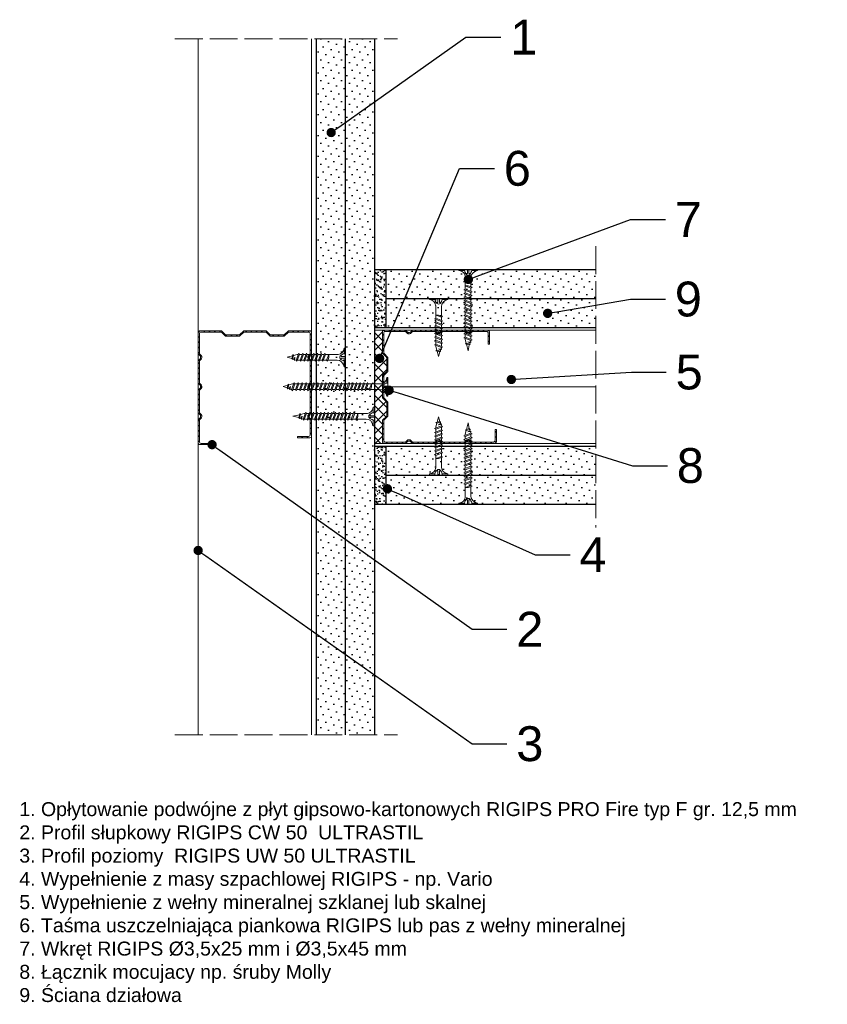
# Model space of a CAD drawing. Header units: millimetres. Extents: x 1074 to 3101, y -548 to 1635.
# Tile 13 of 16: x 1205 to 1553, y 1211 to 1634. Entities that reach past the tile are written whole.
import ezdxf
from ezdxf import colors
from ezdxf.entities.mleader import LeaderData, LeaderLine
from ezdxf.math import Vec2, Vec3

# ---------------------------------------------------------------- set-up
doc = ezdxf.new("R2010")
doc.units = ezdxf.units.MM
doc.linetypes.add('ACAD_ISO02W100', pattern=[15, 12, -3])
for name, color, linetype, lineweight in [('_ISOVER WELNA', 7, 'BATTING', 9), ('_RIGIPS AKCESORIA', 7, 'Continuous', 18), ('_RIGIPS G-K', 7, 'Continuous', 25), ('_RIGIPS PROFIL', 7, 'Continuous', 18), ('KRESKOWANIE', 7, 'Continuous', 9), ('PRZERYWANA', 7, 'ACAD_ISO02W100', 9)]:
    doc.layers.add(name, color=color, linetype=linetype, lineweight=lineweight)
doc.styles.get("Standard").update_dxf_attribs({"font": 'arial.ttf'})
doc.linetypes.add('BATTING', pattern='A,0.00254,-2.54,[134,ltypeshp.shx,S=2.54,R=0,X=-2.54,Y=0],-5.08,[134,ltypeshp.shx,S=2.54,R=180,X=2.54,Y=0],-2.54', length=10.16254)
pattern_1 = [(45, (-409.733, 411.4634), (-1.122532, 3.367596), [0, -3.175])]
pattern_2 = [(37.5, (-409.733, 411.4634), (-0.0800016, 2.4470662), [0, -1.9304, 0, -2.159, 0, -2.06375]), (7.5, (-409.733, 411.4634), (2.2476164, 3.5841255), [0, -1.0414, 0, -1.7399, 0, -0.66675]), (327.5, (-411.2952, 411.4634), (3.9549619, 0.007186), [0, -0.635, 0, -2.286, 0, -2.9845]), (317.5, (-411.2952, 411.4634), (3.817782, 1.1146466), [0, -0.3175, 0, -1.4986, 0, -1.7145])]

# ---------------------------------------------------------------- blocks, each defined once
blk = doc.blocks.new('TN 25')
at = {"layer": '_RIGIPS AKCESORIA'}
for p, q in [((0, -0.84), (0, 7.16)), ((0, 7.16), (0.46, 7.16)), ((0.46, 4.78), (0, 4.78)), ((0.46, 7.16), (0.46, 4.78)), ((3.02, 4.46), (8.47, 4.46)), ((7.12, 4.46), (7.12, 3.18)), ((8.03, 2.01), (7.12, 4.46)), ((8.47, 4.46), (8.79, 5)), ((9.61, 1.51), (8.47, 4.46)), ((8.79, 5), (9.93, 2.01)), ((9, 4.46), (10.1, 4.46)), ((10.1, 4.46), (10.41, 5)), ((11.23, 1.51), (10.1, 4.46)), ((10.41, 5), (11.56, 2.01)), ((10.62, 4.46), (11.67, 4.46)), ((11.67, 4.46), (11.99, 5)), ((12.81, 1.51), (11.67, 4.46)), ((11.99, 5), (13.14, 2.01)), ((12.2, 4.46), (13.21, 4.46)), ((13.21, 4.46), (13.52, 5)), ((14.34, 1.51), (13.21, 4.46)), ((13.52, 5), (14.67, 2.01)), ((13.73, 4.46), (14.8, 4.46)), ((14.8, 4.46), (15.12, 5)), ((15.94, 1.51), (14.8, 4.46)), ((15.12, 5), (16.26, 2.01)), ((15.33, 4.46), (16.42, 4.46)), ((16.42, 4.46), (16.73, 5)), ((17.55, 1.51), (16.42, 4.46)), ((16.73, 5), (17.88, 2.01)), ((16.94, 4.46), (17.99, 4.46)), ((17.99, 4.46), (18.31, 5)), ((19.13, 1.51), (17.99, 4.46)), ((18.31, 5), (19.45, 2.01)), ((18.52, 4.46), (19.68, 4.46)), ((19.68, 4.46), (20, 5)), ((20.82, 1.51), (19.68, 4.46)), ((20, 5), (21.14, 2.01)), ((20.21, 4.46), (20.7, 4.46)), ((20.7, 4.46), (22.28, 3.98)), ((22.28, 3.98), (22.56, 4.37)), ((22.56, 4.37), (23.03, 2.71)), ((0, 3.5), (1.77, 3.5)), ((0, 2.83), (1.77, 2.83)), ((0.46, 1.64), (0, 1.64)), ((0.46, -0.84), (0.46, 1.64)), ((1.77, 3.5), (1.77, 4.2)), ((1.77, 2.83), (1.77, 2.18)), ((7.49, 2.01), (3.55, 2.01)), ((7.12, 3.18), (7.65, 1.53)), ((7.65, 1.53), (8.03, 2.01)), ((9.41, 2.01), (8.03, 2.01)), ((9.93, 2.01), (9.61, 1.51)), ((11.04, 2.01), (9.93, 2.01)), ((11.56, 2.01), (11.23, 1.51)), ((12.61, 2.01), (11.56, 2.01)), ((13.14, 2.01), (12.81, 1.51)), ((14.15, 2.01), (13.14, 2.01)), ((14.67, 2.01), (14.34, 1.51)), ((15.74, 2.01), (14.67, 2.01)), ((16.26, 2.01), (15.94, 1.51)), ((17.36, 2.01), (16.26, 2.01)), ((17.88, 2.01), (17.55, 1.51)), ((18.93, 2.01), (17.88, 2.01)), ((19.45, 2.01), (19.13, 1.51)), ((19.45, 2.01), (20.62, 2.01)), ((21.14, 2.01), (20.82, 1.51)), ((21.14, 2.01), (21.81, 2.12)), ((21.85, 1.83), (21.67, 3.28)), ((21.67, 3.28), (22.14, 2.4)), ((22.14, 2.4), (21.85, 1.83)), ((22.7, 2.36), (22.14, 2.4)), ((22.7, 2.36), (22.28, 3.98)), ((23.03, 2.71), (22.7, 2.36)), ((22.71, 3.85), (25, 3.24)), ((25, 3.24), (23.03, 2.71)), ((0, -0.84), (0.46, -0.84))]:
    blk.add_line(p, q, dxfattribs=at)
for centre, major_axis, ratio, start_param, end_param in [((3.09, 7.67), (0.17, 3.2), 0.826134, 1.773653, 3.180586), ((-0.04, 0.9), (0, 3.93), 0.848176, -0.720942, -0.151112), ((3.37, -1.57), (0.28, 3.57), 0.832181, 0.035984, 1.430787), ((-2.73, 15.91), (0, 14.76), 0.848176, 3.399396, 3.475072), ((0.59, 4.62), (0, 2.81), 0.848176, 3.475072, 3.862535), ((1.66, 3.18), (0, 0.895), 0.848176, -1.552777, -0.720942), ((1.66, 3.18), (0, 0.895), 0.848176, 3.862535, 4.730408)]:
    blk.add_ellipse(centre, major_axis=major_axis, ratio=ratio, start_param=start_param, end_param=end_param, dxfattribs=at)
blk = doc.blocks.new('CW 50 ULTRASTIL')
h = blk.add_hatch()
h.set_pattern_fill('ANSI31', color=256, scale=0.5, style=0)
h.paths.add_polyline_path([(28.56, 40.65, -0.198912), (28.71, 41), (30.21, 42.51, 0.198912), (30.36, 42.86), (30.36, 48.45, 0.198912), (30.21, 48.8), (28.71, 50.31, -0.198912), (28.56, 50.66), (28.56, 59.85, -0.198912), (28.71, 60.2), (30.21, 61.71, 0.198912), (30.36, 62.06), (30.36, 67.65, 0.198912), (30.21, 68), (28.71, 69.51, -0.198912), (28.56, 69.86), (28.56, 78.31, -0.414214), (29.36, 79.11), (37.68, 79.11, -0.198912), (38.04, 78.96), (38.74, 78.25, 0.198912), (39.1, 78.11), (39.68, 78.11, 0.198912), (40.04, 78.25), (40.74, 78.96, -0.198912), (41.1, 79.11), (50.38, 79.11, -0.198912), (50.74, 78.96), (51.44, 78.25, 0.198912), (51.8, 78.11), (52.38, 78.11, 0.198912), (52.74, 78.25), (53.44, 78.96, -0.198912), (53.8, 79.11), (63.08, 79.11, -0.198912), (63.44, 78.96), (64.14, 78.25, 0.198912), (64.5, 78.11), (65.08, 78.11, 0.198912), (65.44, 78.25), (66.14, 78.96, -0.198912), (66.5, 79.11), (75.66, 79.11, -0.414214), (76.46, 78.31), (76.46, 73.66), (77.01, 73.66), (77.01, 78.86, 0.414214), (76.21, 79.66), (66.5, 79.66, 0.198912), (66.14, 79.51), (65.44, 78.8, -0.198912), (65.08, 78.66), (64.5, 78.66, -0.198912), (64.14, 78.8), (63.44, 79.51, 0.198912), (63.08, 79.66), (53.8, 79.66, 0.198912), (53.44, 79.51), (52.74, 78.8, -0.198912), (52.38, 78.66), (51.8, 78.66, -0.198912), (51.44, 78.8), (50.74, 79.51, 0.198912), (50.38, 79.66), (41.1, 79.66, 0.198912), (40.74, 79.51), (40.04, 78.8, -0.198912), (39.68, 78.66), (39.1, 78.66, -0.198912), (38.74, 78.8), (38.04, 79.51, 0.198912), (37.68, 79.66), (28.81, 79.66, 0.414214), (28.01, 78.86), (28.01, 69.86, 0.198912), (28.16, 69.51), (29.66, 68, -0.198912), (29.81, 67.65), (29.81, 62.06, -0.198912), (29.66, 61.71), (28.16, 60.2, 0.198912), (28.01, 59.85), (28.01, 50.66, 0.198912), (28.16, 50.31), (29.66, 48.8, -0.198912), (29.81, 48.45), (29.81, 42.86, -0.198912), (29.66, 42.51), (28.16, 41, 0.198912), (28.01, 40.65), (28.01, 31.66, 0.414214), (28.81, 30.86), (37.68, 30.86, 0.198912), (38.04, 31), (38.74, 31.71, -0.198912), (39.1, 31.86), (39.68, 31.86, -0.198912), (40.04, 31.71), (40.74, 31, 0.198912), (41.1, 30.86), (50.38, 30.86, 0.198912), (50.74, 31), (51.44, 31.71, -0.198912), (51.8, 31.86), (52.38, 31.86, -0.198912), (52.74, 31.71), (53.44, 31, 0.198912), (53.8, 30.86), (63.08, 30.86, 0.198912), (63.44, 31), (64.14, 31.71, -0.198912), (64.5, 31.86), (65.08, 31.86, -0.198912), (65.44, 31.71), (66.14, 31, 0.198912), (66.5, 30.86), (73.21, 30.86, 0.414214), (74.01, 31.66), (74.01, 36.86), (73.46, 36.86), (73.46, 32.21, -0.414214), (72.66, 31.41), (66.5, 31.41, -0.198912), (66.14, 31.55), (65.44, 32.26, 0.198912), (65.08, 32.41), (64.5, 32.41, 0.198912), (64.14, 32.26), (63.44, 31.55, -0.198912), (63.08, 31.41), (53.8, 31.41, -0.198912), (53.44, 31.55), (52.74, 32.26, 0.198912), (52.38, 32.41), (51.8, 32.41, 0.198912), (51.44, 32.26), (50.74, 31.55, -0.198912), (50.38, 31.41), (41.1, 31.41, -0.198912), (40.74, 31.55), (40.04, 32.26, 0.198912), (39.68, 32.41), (39.1, 32.41, 0.198912), (38.74, 32.26), (38.04, 31.55, -0.198912), (37.68, 31.41), (29.36, 31.41, -0.414214), (28.56, 32.21)])
at = {"layer": '_RIGIPS PROFIL'}
for p, q in [((28.01, 78.86), (28.01, 69.86)), ((28.56, 78.31), (28.56, 69.86)), ((37.68, 79.66), (28.81, 79.66)), ((37.68, 79.11), (29.36, 79.11)), ((38.04, 79.51), (38.74, 78.8)), ((38.04, 78.96), (38.74, 78.25)), ((39.68, 78.66), (39.1, 78.66)), ((39.68, 78.11), (39.1, 78.11)), ((40.74, 79.51), (40.04, 78.8)), ((40.74, 78.96), (40.04, 78.25)), ((50.38, 79.66), (41.1, 79.66)), ((50.38, 79.11), (41.1, 79.11)), ((50.74, 79.51), (51.44, 78.8)), ((50.74, 78.96), (51.44, 78.25)), ((52.38, 78.66), (51.8, 78.66)), ((52.38, 78.11), (51.8, 78.11)), ((53.44, 79.51), (52.74, 78.8)), ((53.44, 78.96), (52.74, 78.25)), ((53.8, 79.66), (63.08, 79.66)), ((53.8, 79.11), (63.08, 79.11)), ((63.44, 79.51), (64.14, 78.8)), ((63.44, 78.96), (64.14, 78.25)), ((65.08, 78.66), (64.5, 78.66)), ((65.08, 78.11), (64.5, 78.11)), ((66.14, 79.51), (65.44, 78.8)), ((66.14, 78.96), (65.44, 78.25)), ((76.21, 79.66), (66.5, 79.66)), ((75.66, 79.11), (66.5, 79.11)), ((76.46, 73.66), (76.46, 78.31)), ((77.01, 73.66), (77.01, 78.86)), ((76.46, 73.66), (77.01, 73.66)), ((29.66, 68), (28.16, 69.51)), ((30.21, 68), (28.71, 69.51)), ((29.81, 67.65), (29.81, 62.06)), ((30.36, 67.65), (30.36, 62.06)), ((28.01, 59.85), (28.01, 50.66)), ((29.66, 61.71), (28.16, 60.2)), ((28.56, 59.85), (28.56, 50.66)), ((30.21, 61.71), (28.71, 60.2)), ((29.66, 48.8), (28.16, 50.31)), ((30.21, 48.8), (28.71, 50.31)), ((29.81, 42.86), (29.81, 48.45)), ((30.36, 42.86), (30.36, 48.45)), ((29.66, 42.51), (28.16, 41)), ((30.21, 42.51), (28.71, 41)), ((28.01, 31.66), (28.01, 40.65)), ((28.56, 32.21), (28.56, 40.65)), ((73.46, 36.86), (73.46, 32.21)), ((73.46, 36.86), (74.01, 36.86)), ((74.01, 36.86), (74.01, 31.66)), ((37.68, 30.86), (28.81, 30.86)), ((37.68, 31.41), (29.36, 31.41)), ((38.04, 31.55), (38.74, 32.26)), ((38.04, 31), (38.74, 31.71)), ((39.68, 32.41), (39.1, 32.41)), ((39.68, 31.86), (39.1, 31.86)), ((40.74, 31.55), (40.04, 32.26)), ((40.74, 31), (40.04, 31.71)), ((50.38, 31.41), (41.1, 31.41)), ((50.38, 30.86), (41.1, 30.86)), ((50.74, 31.55), (51.44, 32.26)), ((50.74, 31), (51.44, 31.71)), ((52.38, 32.41), (51.8, 32.41)), ((52.38, 31.86), (51.8, 31.86)), ((53.44, 31.55), (52.74, 32.26)), ((53.44, 31), (52.74, 31.71)), ((53.8, 31.41), (63.08, 31.41)), ((53.8, 30.86), (63.08, 30.86)), ((63.44, 31.55), (64.14, 32.26)), ((63.44, 31), (64.14, 31.71)), ((65.08, 32.41), (64.5, 32.41)), ((65.08, 31.86), (64.5, 31.86)), ((66.14, 31.55), (65.44, 32.26)), ((66.14, 31), (65.44, 31.71)), ((72.66, 31.41), (66.5, 31.41)), ((73.21, 30.86), (66.5, 30.86))]:
    blk.add_line(p, q, dxfattribs=at)
for centre, radius, start, end in [((28.81, 78.86), 0.8, 90, 180), ((29.36, 78.31), 0.8, 90, 180), ((37.68, 79.16), 0.5, 45, 90), ((37.68, 78.61), 0.5, 45, 90), ((39.1, 79.16), 0.5, 225, 270), ((39.1, 78.61), 0.5, 225, 270), ((39.68, 79.16), 0.5, 270, 315), ((39.68, 78.61), 0.5, 270, 315), ((41.1, 79.16), 0.5, 90, 135), ((41.1, 78.61), 0.5, 90, 135), ((50.38, 79.16), 0.5, 45, 90), ((50.38, 78.61), 0.5, 45, 90), ((51.8, 79.16), 0.5, 225, 270), ((51.8, 78.61), 0.5, 225, 270), ((52.38, 79.16), 0.5, 270, 315), ((52.38, 78.61), 0.5, 270, 315), ((53.8, 79.16), 0.5, 90, 135), ((53.8, 78.61), 0.5, 90, 135), ((63.08, 79.16), 0.5, 45, 90), ((63.08, 78.61), 0.5, 45, 90), ((64.5, 79.16), 0.5, 225, 270), ((64.5, 78.61), 0.5, 225, 270), ((65.08, 79.16), 0.5, 270, 315), ((65.08, 78.61), 0.5, 270, 315), ((66.5, 79.16), 0.5, 90, 135), ((66.5, 78.61), 0.5, 90, 135), ((75.66, 78.31), 0.8, 0, 90), ((76.21, 78.86), 0.8, 0, 90), ((28.51, 69.86), 0.5, 180, 225), ((29.06, 69.86), 0.5, 180, 225), ((29.31, 67.65), 0.5, 0, 45), ((29.86, 67.65), 0.5, 0, 45), ((28.51, 59.85), 0.5, 135, 180), ((29.06, 59.85), 0.5, 135, 180), ((29.31, 62.06), 0.5, 315, 0), ((29.86, 62.06), 0.5, 315, 0), ((28.51, 50.66), 0.5, 180, 225), ((29.06, 50.66), 0.5, 180, 225), ((29.31, 48.45), 0.5, 0, 45), ((29.86, 48.45), 0.5, 0, 45), ((29.31, 42.86), 0.5, 315, 0), ((29.86, 42.86), 0.5, 315, 0), ((28.51, 40.65), 0.5, 135, 180), ((29.06, 40.65), 0.5, 135, 180), ((28.81, 31.66), 0.8, 180, 270), ((29.36, 32.21), 0.8, 180, 270), ((37.68, 31.91), 0.5, 270, 315), ((37.68, 31.36), 0.5, 270, 315), ((39.1, 31.91), 0.5, 90, 135), ((39.1, 31.36), 0.5, 90, 135), ((39.68, 31.91), 0.5, 45, 90), ((39.68, 31.36), 0.5, 45, 90), ((41.1, 31.91), 0.5, 225, 270), ((41.1, 31.36), 0.5, 225, 270), ((50.38, 31.91), 0.5, 270, 315), ((50.38, 31.36), 0.5, 270, 315), ((51.8, 31.91), 0.5, 90, 135), ((51.8, 31.36), 0.5, 90, 135), ((52.38, 31.91), 0.5, 45, 90), ((52.38, 31.36), 0.5, 45, 90), ((53.8, 31.91), 0.5, 225, 270), ((53.8, 31.36), 0.5, 225, 270), ((63.08, 31.91), 0.5, 270, 315), ((63.08, 31.36), 0.5, 270, 315), ((64.5, 31.91), 0.5, 90, 135), ((64.5, 31.36), 0.5, 90, 135), ((65.08, 31.91), 0.5, 45, 90), ((65.08, 31.36), 0.5, 45, 90), ((66.5, 31.91), 0.5, 225, 270), ((66.5, 31.36), 0.5, 225, 270), ((72.66, 32.21), 0.8, 270, 0), ((73.21, 31.66), 0.8, 270, 0)]:
    blk.add_arc(centre, radius, start, end, dxfattribs=at)
blk = doc.blocks.new('TN 35')
at = {"layer": '_RIGIPS AKCESORIA'}
for p, q in [((0, -0.84), (0, 7.16)), ((0, 7.16), (0.46, 7.16)), ((0.46, 4.78), (0, 4.78)), ((0.46, 7.16), (0.46, 4.78)), ((3.02, 4.46), (8.47, 4.46)), ((7.12, 4.46), (7.12, 3.18)), ((8.03, 2.01), (7.12, 4.46)), ((8.47, 4.46), (8.79, 5)), ((9.61, 1.51), (8.47, 4.46)), ((8.79, 5), (9.93, 2.01)), ((9, 4.46), (10.1, 4.46)), ((10.1, 4.46), (10.41, 5)), ((11.23, 1.51), (10.1, 4.46)), ((10.41, 5), (11.56, 2.01)), ((10.62, 4.46), (11.67, 4.46)), ((11.67, 4.46), (11.99, 5)), ((12.81, 1.51), (11.67, 4.46)), ((11.99, 5), (13.14, 2.01)), ((12.2, 4.46), (13.21, 4.46)), ((13.21, 4.46), (13.52, 5)), ((14.34, 1.51), (13.21, 4.46)), ((13.52, 5), (14.67, 2.01)), ((13.73, 4.46), (14.8, 4.46)), ((14.8, 4.46), (15.12, 5)), ((15.94, 1.51), (14.8, 4.46)), ((15.12, 5), (16.26, 2.01)), ((15.33, 4.46), (16.42, 4.46)), ((16.42, 4.46), (16.73, 5)), ((17.55, 1.51), (16.42, 4.46)), ((16.73, 5), (17.88, 2.01)), ((16.94, 4.46), (17.99, 4.46)), ((17.99, 4.46), (18.31, 5)), ((19.13, 1.51), (17.99, 4.46)), ((18.31, 5), (19.45, 2.01)), ((18.52, 4.46), (19.57, 4.46)), ((19.57, 4.46), (19.88, 5)), ((20.7, 1.51), (19.57, 4.46)), ((19.88, 5), (21.03, 2.01)), ((20.09, 4.46), (21.14, 4.46)), ((21.14, 4.46), (21.46, 5)), ((22.28, 1.51), (21.14, 4.46)), ((21.46, 5), (22.6, 2.01)), ((21.67, 4.46), (22.72, 4.46)), ((22.72, 4.46), (23.03, 5)), ((23.85, 1.51), (22.72, 4.46)), ((23.03, 5), (24.18, 2.01)), ((23.24, 4.46), (24.29, 4.46)), ((24.29, 4.46), (24.61, 5)), ((25.43, 1.51), (24.29, 4.46)), ((24.61, 5), (25.75, 2.01)), ((24.81, 4.46), (25.87, 4.46)), ((25.87, 4.46), (26.18, 5)), ((27, 1.51), (25.87, 4.46)), ((26.18, 5), (27.33, 2.01)), ((26.39, 4.46), (27.44, 4.46)), ((27.44, 4.46), (27.76, 5)), ((28.58, 1.51), (27.44, 4.46)), ((27.76, 5), (28.9, 2.01)), ((27.96, 4.46), (29.13, 4.46)), ((29.13, 4.46), (29.45, 5)), ((30.27, 1.51), (29.13, 4.46)), ((29.45, 5), (30.59, 2.01)), ((29.65, 4.46), (30.15, 4.46)), ((30.15, 4.46), (31.73, 3.98)), ((31.73, 3.98), (32.01, 4.37)), ((32.01, 4.37), (32.48, 2.71)), ((0, 3.5), (1.77, 3.5)), ((0, 2.83), (1.77, 2.83)), ((0.46, 1.64), (0, 1.64)), ((0.46, -0.84), (0.46, 1.64)), ((1.77, 3.5), (1.77, 4.2)), ((1.77, 2.83), (1.77, 2.18)), ((7.49, 2.01), (3.55, 2.01)), ((7.12, 3.18), (7.65, 1.53)), ((7.65, 1.53), (8.03, 2.01)), ((9.41, 2.01), (8.03, 2.01)), ((9.93, 2.01), (9.61, 1.51)), ((11.04, 2.01), (9.93, 2.01)), ((11.56, 2.01), (11.23, 1.51)), ((12.61, 2.01), (11.56, 2.01)), ((13.14, 2.01), (12.81, 1.51)), ((14.15, 2.01), (13.14, 2.01)), ((14.67, 2.01), (14.34, 1.51)), ((15.74, 2.01), (14.67, 2.01)), ((16.26, 2.01), (15.94, 1.51)), ((17.36, 2.01), (16.26, 2.01)), ((17.88, 2.01), (17.55, 1.51)), ((18.93, 2.01), (17.84, 2.01)), ((19.45, 2.01), (19.13, 1.51)), ((20.51, 2.01), (19.41, 2.01)), ((21.03, 2.01), (20.7, 1.51)), ((22.08, 2.01), (20.99, 2.01)), ((22.6, 2.01), (22.28, 1.51)), ((23.66, 2.01), (22.56, 2.01)), ((24.18, 2.01), (23.85, 1.51)), ((25.23, 2.01), (24.14, 2.01)), ((25.75, 2.01), (25.43, 1.51)), ((26.81, 2.01), (25.71, 2.01)), ((27.33, 2.01), (27, 1.51)), ((28.38, 2.01), (27.33, 2.01)), ((28.9, 2.01), (28.58, 1.51)), ((28.9, 2.01), (30.07, 2.01)), ((30.59, 2.01), (30.27, 1.51)), ((30.59, 2.01), (31.26, 2.12)), ((31.3, 1.83), (31.12, 3.28)), ((31.12, 3.28), (31.59, 2.4)), ((31.59, 2.4), (31.3, 1.83)), ((32.15, 2.36), (31.59, 2.4)), ((32.15, 2.36), (31.73, 3.98)), ((32.48, 2.71), (32.15, 2.36)), ((32.16, 3.85), (35, 3.24)), ((35, 3.24), (32.48, 2.71)), ((0, -0.84), (0.46, -0.84))]:
    blk.add_line(p, q, dxfattribs=at)
for centre, major_axis, ratio, start_param, end_param in [((3.09, 7.67), (0.17, 3.2), 0.826134, 1.773653, 3.180586), ((-0.04, 0.9), (0, 3.93), 0.848176, -0.720942, -0.151112), ((3.37, -1.57), (0.28, 3.57), 0.832181, 0.035984, 1.430787), ((-2.73, 15.91), (0, 14.76), 0.848176, 3.399396, 3.475072), ((0.59, 4.62), (0, 2.81), 0.848176, 3.475072, 3.862535), ((1.66, 3.18), (0, 0.895), 0.848176, -1.552777, -0.720942), ((1.66, 3.18), (0, 0.895), 0.848176, 3.862535, 4.730408)]:
    blk.add_ellipse(centre, major_axis=major_axis, ratio=ratio, start_param=start_param, end_param=end_param, dxfattribs=at)
blk = doc.blocks.new('TN 45')
at = {"layer": '_RIGIPS AKCESORIA'}
for p, q in [((0, -0.84), (0, 7.16)), ((0, 7.16), (0.46, 7.16)), ((0.46, 4.78), (0, 4.78)), ((0.46, 7.16), (0.46, 4.78)), ((3.02, 4.46), (8.47, 4.46)), ((7.12, 4.46), (7.12, 3.18)), ((8.03, 2.01), (7.12, 4.46)), ((8.47, 4.46), (8.79, 5)), ((9.61, 1.51), (8.47, 4.46)), ((8.79, 5), (9.93, 2.01)), ((9, 4.46), (10.1, 4.46)), ((10.1, 4.46), (10.41, 5)), ((11.23, 1.51), (10.1, 4.46)), ((10.41, 5), (11.56, 2.01)), ((10.62, 4.46), (11.67, 4.46)), ((11.67, 4.46), (11.99, 5)), ((12.81, 1.51), (11.67, 4.46)), ((11.99, 5), (13.14, 2.01)), ((12.2, 4.46), (13.21, 4.46)), ((13.21, 4.46), (13.52, 5)), ((14.34, 1.51), (13.21, 4.46)), ((13.52, 5), (14.67, 2.01)), ((13.73, 4.46), (14.8, 4.46)), ((14.8, 4.46), (15.12, 5)), ((15.94, 1.51), (14.8, 4.46)), ((15.12, 5), (16.26, 2.01)), ((15.33, 4.46), (16.42, 4.46)), ((16.42, 4.46), (16.73, 5)), ((17.55, 1.51), (16.42, 4.46)), ((16.73, 5), (17.88, 2.01)), ((16.94, 4.46), (17.99, 4.46)), ((17.99, 4.46), (18.31, 5)), ((19.13, 1.51), (17.99, 4.46)), ((18.31, 5), (19.45, 2.01)), ((18.52, 4.46), (19.68, 4.46)), ((19.68, 4.46), (20, 5)), ((20.82, 1.51), (19.68, 4.46)), ((20, 5), (21.14, 2.01)), ((20.21, 4.46), (21.37, 4.46)), ((21.37, 4.46), (21.69, 5)), ((22.51, 1.51), (21.37, 4.46)), ((21.69, 5), (22.83, 2.01)), ((21.9, 4.46), (23.06, 4.46)), ((23.06, 4.46), (23.38, 5)), ((24.2, 1.51), (23.06, 4.46)), ((23.38, 5), (24.52, 2.01)), ((23.59, 4.46), (24.75, 4.46)), ((24.75, 4.46), (25.07, 5)), ((25.89, 1.51), (24.75, 4.46)), ((25.07, 5), (26.21, 2.01)), ((25.28, 4.46), (26.44, 4.46)), ((26.44, 4.46), (26.76, 5)), ((27.58, 1.51), (26.44, 4.46)), ((26.76, 5), (27.9, 2.01)), ((26.96, 4.46), (28.13, 4.46)), ((28.13, 4.46), (28.45, 5)), ((29.27, 1.51), (28.13, 4.46)), ((28.45, 5), (29.59, 2.01)), ((28.65, 4.46), (29.82, 4.46)), ((29.82, 4.46), (30.14, 5)), ((30.96, 1.51), (29.82, 4.46)), ((30.14, 5), (31.28, 2.01)), ((30.34, 4.46), (31.51, 4.46)), ((31.51, 4.46), (31.83, 5)), ((32.65, 1.51), (31.51, 4.46)), ((31.83, 5), (32.97, 2.01)), ((32.03, 4.46), (33.2, 4.46)), ((33.2, 4.46), (33.52, 5)), ((34.34, 1.51), (33.2, 4.46)), ((33.52, 5), (34.66, 2.01)), ((33.72, 4.46), (34.89, 4.46)), ((34.89, 4.46), (35.21, 5)), ((36.03, 1.51), (34.89, 4.46)), ((35.21, 5), (36.35, 2.01)), ((35.41, 4.46), (36.58, 4.46)), ((36.58, 4.46), (36.9, 5)), ((37.72, 1.51), (36.58, 4.46)), ((36.9, 5), (38.04, 2.01)), ((37.1, 4.46), (38.27, 4.46)), ((38.27, 4.46), (38.59, 5)), ((39.41, 1.51), (38.27, 4.46)), ((38.59, 5), (39.73, 2.01)), ((38.79, 4.46), (39.96, 4.46)), ((39.96, 4.46), (40.28, 5)), ((41.1, 1.51), (39.96, 4.46)), ((40.28, 5), (41.42, 2.01)), ((40.48, 4.46), (40.98, 4.46)), ((40.98, 4.46), (42.56, 3.98)), ((42.56, 3.98), (42.84, 4.37)), ((42.84, 4.37), (43.31, 2.71)), ((0, 3.5), (1.77, 3.5)), ((0, 2.83), (1.77, 2.83)), ((0.46, 1.64), (0, 1.64)), ((0.46, -0.84), (0.46, 1.64)), ((1.77, 3.5), (1.77, 4.2)), ((1.77, 2.83), (1.77, 2.18)), ((7.49, 2.01), (3.55, 2.01)), ((7.12, 3.18), (7.65, 1.53)), ((7.65, 1.53), (8.03, 2.01)), ((9.41, 2.01), (8.03, 2.01)), ((9.93, 2.01), (9.61, 1.51)), ((11.04, 2.01), (9.93, 2.01)), ((11.56, 2.01), (11.23, 1.51)), ((12.61, 2.01), (11.56, 2.01)), ((13.14, 2.01), (12.81, 1.51)), ((14.15, 2.01), (13.14, 2.01)), ((14.67, 2.01), (14.34, 1.51)), ((15.74, 2.01), (14.67, 2.01)), ((16.26, 2.01), (15.94, 1.51)), ((17.36, 2.01), (16.26, 2.01)), ((17.88, 2.01), (17.55, 1.51)), ((18.93, 2.01), (17.88, 2.01)), ((19.45, 2.01), (19.13, 1.51)), ((19.45, 2.01), (20.62, 2.01)), ((20.62, 2.01), (19.57, 2.01)), ((21.14, 2.01), (20.82, 1.51)), ((21.14, 2.01), (22.31, 2.01)), ((22.31, 2.01), (21.26, 2.01)), ((22.83, 2.01), (22.51, 1.51)), ((22.83, 2.01), (24, 2.01)), ((24, 2.01), (22.95, 2.01)), ((24.52, 2.01), (24.2, 1.51)), ((24.52, 2.01), (25.69, 2.01)), ((25.69, 2.01), (24.64, 2.01)), ((26.21, 2.01), (25.89, 1.51)), ((26.21, 2.01), (27.38, 2.01)), ((27.38, 2.01), (26.33, 2.01)), ((27.9, 2.01), (27.58, 1.51)), ((27.9, 2.01), (29.07, 2.01)), ((29.07, 2.01), (28.02, 2.01)), ((29.59, 2.01), (29.27, 1.51)), ((29.59, 2.01), (30.76, 2.01)), ((30.76, 2.01), (29.71, 2.01)), ((31.28, 2.01), (30.96, 1.51)), ((31.28, 2.01), (32.45, 2.01)), ((32.45, 2.01), (31.4, 2.01)), ((32.97, 2.01), (32.65, 1.51)), ((32.97, 2.01), (34.14, 2.01)), ((34.14, 2.01), (33.09, 2.01)), ((34.66, 2.01), (34.34, 1.51)), ((34.66, 2.01), (35.83, 2.01)), ((35.83, 2.01), (34.78, 2.01)), ((36.35, 2.01), (36.03, 1.51)), ((36.35, 2.01), (37.52, 2.01)), ((37.52, 2.01), (36.47, 2.01)), ((38.04, 2.01), (37.72, 1.51)), ((38.04, 2.01), (39.21, 2.01)), ((39.21, 2.01), (38.16, 2.01)), ((39.73, 2.01), (39.41, 1.51)), ((39.73, 2.01), (40.9, 2.01)), ((41.42, 2.01), (41.1, 1.51)), ((41.42, 2.01), (42.09, 2.12)), ((42.13, 1.83), (41.95, 3.28)), ((41.95, 3.28), (42.42, 2.4)), ((42.42, 2.4), (42.13, 1.83)), ((42.98, 2.36), (42.42, 2.4)), ((42.98, 2.36), (42.56, 3.98)), ((43.31, 2.71), (42.98, 2.36)), ((42.99, 3.85), (45, 3.24)), ((45, 3.24), (43.31, 2.71)), ((0, -0.84), (0.46, -0.84))]:
    blk.add_line(p, q, dxfattribs=at)
for centre, major_axis, ratio, start_param, end_param in [((3.09, 7.67), (0.17, 3.2), 0.826134, 1.773653, 3.180586), ((-0.04, 0.9), (0, 3.93), 0.848176, -0.720942, -0.151112), ((3.37, -1.57), (0.28, 3.57), 0.832181, 0.035984, 1.430787), ((-2.73, 15.91), (0, 14.76), 0.848176, 3.399396, 3.475072), ((0.59, 4.62), (0, 2.81), 0.848176, 3.475072, 3.862535), ((1.66, 3.18), (0, 0.895), 0.848176, -1.552777, -0.720942), ((1.66, 3.18), (0, 0.895), 0.848176, 3.862535, 4.730408)]:
    blk.add_ellipse(centre, major_axis=major_axis, ratio=ratio, start_param=start_param, end_param=end_param, dxfattribs=at)
blk = doc.blocks.new('_Dot')
at = {"color": 0, "linetype": 'ByBlock', "lineweight": -2}
blk.add_line((-0.5, 0), (-1, 0), dxfattribs=at)
at = {"color": 0, "linetype": 'ByBlock', "const_width": 0.5}
blk.add_lwpolyline([(-0.25, 0, 1), (0.25, 0, 1)], format="xyb", close=True, dxfattribs=at)

msp = doc.modelspace()

# ---------------------------------------------------------------- hatches: boundary and pattern name
at = {"layer": '_RIGIPS G-K'}
h = msp.add_hatch(dxfattribs=at)
h.set_pattern_fill('DOTS', color=256, scale=2, angle=45, style=0)
h.set_pattern_definition(pattern_1)
h.paths.add_polyline_path([(1345.26, 1626.15), (1332.76, 1626.15), (1332.76, 1326.54), (1345.26, 1326.54)])
h = msp.add_hatch(dxfattribs=at)
h.set_pattern_fill('DOTS', color=256, scale=2, angle=45, style=0)
h.set_pattern_definition(pattern_1)
h.paths.add_polyline_path([(1357.76, 1626.15), (1345.26, 1626.15), (1345.26, 1326.54), (1357.76, 1326.54)])
h = msp.add_hatch(dxfattribs=at)
h.set_pattern_fill('AR-SAND', color=256, scale=0.05, style=0)
h.set_pattern_definition(pattern_2)
h.paths.add_polyline_path([(1362.76, 1526.85), (1357.76, 1526.85), (1357.76, 1501.85), (1362.76, 1501.85)])
h = msp.add_hatch(dxfattribs=at)
h.set_pattern_fill('DOTS', color=256, scale=2, angle=45, style=0)
h.set_pattern_definition(pattern_1)
h.paths.add_polyline_path([(1453.06, 1526.85), (1362.76, 1526.85), (1362.76, 1514.35), (1453.06, 1514.35)])
h = msp.add_hatch(dxfattribs=at)
h.set_pattern_fill('DOTS', color=256, scale=2, angle=45, style=0)
h.set_pattern_definition(pattern_1)
h.paths.add_polyline_path([(1453.06, 1514.35), (1362.76, 1514.35), (1362.76, 1501.85), (1453.06, 1501.85)])
h = msp.add_hatch(dxfattribs=at)
h.set_pattern_fill('AR-SAND', color=256, scale=0.05, style=0)
h.set_pattern_definition(pattern_2)
h.paths.add_polyline_path([(1362.76, 1450.85), (1357.76, 1450.85), (1357.76, 1425.85), (1362.76, 1425.85)])
h = msp.add_hatch(dxfattribs=at)
h.set_pattern_fill('DOTS', color=256, scale=2, angle=45, style=0)
h.set_pattern_definition(pattern_1)
h.paths.add_polyline_path([(1453.06, 1450.85), (1362.76, 1450.85), (1362.76, 1438.35), (1453.06, 1438.35)])
h = msp.add_hatch(dxfattribs=at)
h.set_pattern_fill('DOTS', color=256, scale=2, angle=45, style=0)
h.set_pattern_definition(pattern_1)
h.paths.add_polyline_path([(1453.06, 1438.35), (1362.76, 1438.35), (1362.76, 1425.85), (1453.06, 1425.85)])
at = {"layer": 'KRESKOWANIE'}
h = msp.add_hatch(dxfattribs=at)
h.set_pattern_fill('ANSI37', color=256, style=0)
h.set_pattern_definition([(45, (-409.733, 411.4634), (-2.245064, 2.245064), []), (135, (-409.733, 411.4634), (-2.245064, -2.245064), [])])
h.paths.add_polyline_path([(1363.06, 1488.74, 0.198912), (1362.92, 1489.09), (1361.41, 1490.6, -0.198912), (1361.26, 1490.95), (1361.26, 1499.95, -0.414214), (1362.06, 1500.75), (1357.76, 1500.75), (1357.76, 1451.95), (1362.06, 1451.95, -0.414214), (1361.26, 1452.75), (1361.26, 1461.74, -0.198912), (1361.41, 1462.09), (1362.92, 1463.6, 0.198912), (1363.06, 1463.95), (1363.06, 1469.54, 0.198912), (1362.92, 1469.89), (1361.41, 1471.4, -0.198912), (1361.26, 1471.75), (1361.26, 1480.94, -0.198912), (1361.41, 1481.29), (1362.92, 1482.8, 0.198912), (1363.06, 1483.15)])

# ---------------------------------------------------------------- linework, layer by layer
at = {"layer": '_ISOVER WELNA', "ltscale": 2.4}
msp.add_line((1453.06, 1476.35), (1361.81, 1476.35), dxfattribs=at)
at = {"layer": '_RIGIPS G-K'}
for p, q in [((1332.76, 1626.15), (1332.76, 1326.54)), ((1345.26, 1626.15), (1345.26, 1326.54)), ((1357.76, 1626.15), (1357.76, 1326.54)), ((1357.76, 1526.85), (1453.06, 1526.85)), ((1362.76, 1526.85), (1362.76, 1501.85)), ((1362.76, 1514.35), (1453.06, 1514.35)), ((1357.76, 1501.85), (1453.06, 1501.85)), ((1357.76, 1450.85), (1453.06, 1450.85)), ((1362.76, 1450.85), (1362.76, 1425.85)), ((1362.76, 1438.35), (1453.06, 1438.35)), ((1357.76, 1425.85), (1453.06, 1425.85))]:
    msp.add_line(p, q, dxfattribs=at)
at = {"layer": '_RIGIPS PROFIL', "lineweight": 9}
for p, q in [((1281.96, 1626.15), (1281.96, 1326.54)), ((1330.76, 1626.15), (1330.76, 1326.54))]:
    msp.add_line(p, q, dxfattribs=at)
at = {"layer": '_RIGIPS PROFIL'}
for p, q in [((1362.06, 1500.75), (1453.06, 1500.75)), ((1362.06, 1451.95), (1453.06, 1451.95))]:
    msp.add_line(p, q, dxfattribs=at)
at = {"layer": 'KRESKOWANIE'}
for p, q in [((1362.06, 1500.75), (1357.76, 1500.75)), ((1362.06, 1451.95), (1357.76, 1451.95))]:
    msp.add_line(p, q, dxfattribs=at)
at = {"layer": 'PRZERYWANA'}
for p, q in [((1271.96, 1626.15), (1367.76, 1626.15)), ((1453.06, 1536.85), (1453.06, 1415.85)), ((1271.96, 1326.54), (1367.76, 1326.54))]:
    msp.add_line(p, q, dxfattribs=at)

# ---------------------------------------------------------------- block references
at = {"xscale": -1}
msp.add_blockref('TN 45', (1363.58, 1473.15), dxfattribs=at)
at = {"layer": '_RIGIPS AKCESORIA', "xscale": -1, "rotation": 90}
for name, p in [('TN 35', (1401.29, 1526.85)), ('TN 25', (1388.59, 1514.35))]:
    msp.add_blockref(name, p, dxfattribs=at)
at = {"layer": '_RIGIPS AKCESORIA', "xscale": -1}
for name, p in [('TN 25', (1345.26, 1485.8)), ('TN 35', (1357.76, 1460.4))]:
    msp.add_blockref(name, p, dxfattribs=at)
at = {"layer": '_RIGIPS AKCESORIA', "rotation": 90}
for name, p in [('TN 25', (1388.59, 1438.35)), ('TN 35', (1401.29, 1425.85))]:
    msp.add_blockref(name, p, dxfattribs=at)
at = {"layer": '_RIGIPS PROFIL', "xscale": -1}
for p, rotation in [((1361.62, 1528.44), 90), ((1333.25, 1531.6), 180)]:
    msp.add_blockref('CW 50 ULTRASTIL', p, dxfattribs=dict(at, rotation=rotation))

# ---------------------------------------------------------------- texts
at = {"layer": 'KRESKOWANIE', "insert": (1205.04, 1297.58), "char_height": 6, "attachment_point": 1}
msp.add_mtext_dynamic_manual_height_columns('1. Opłytowanie podwójne z płyt gipsowo-kartonowych RIGIPS PRO Fire typ F gr. 12,5 mm\\P2. Profil słupkowy RIGIPS CW 50  ULTRASTIL\\P3. Profil poziomy  RIGIPS UW 50 ULTRASTIL\\P4. Wypełnienie z masy szpachlowej RIGIPS - np. Vario\\P5. Wypełnienie z wełny mineralnej szklanej lub skalnej\\P6. Taśma uszczelniająca piankowa RIGIPS lub pas z wełny mineralnej\\P7. Wkręt RIGIPS %%C3,5x25 mm i %%C3,5x45 mm\\P8. Łącznik mocujacy np. śruby Molly\\P9. Ściana działowa', width=436.7801, gutter_width=12.5, heights=[0], dxfattribs=at)

# ---------------------------------------------------------------- leaders
at = {"layer": 'KRESKOWANIE'}
ml = msp.add_multileader_mtext('Standard', dxfattribs=at)
ml.set_content('1', color=256)
ml.set_leader_properties()
ml.set_arrow_properties(name='DOT')
ml.build(insert=Vec2(0, 0))
ml.multileader.update_dxf_attribs({"dogleg_length": 15})
ctx = ml.context
ctx.base_point, ctx.char_height, ctx.landing_gap_size, ctx.plane_origin = Vec3(1412.17, 1626.82), 15, 4, Vec3(1339.18, 1585.76)
notes = []
notes.append((ctx, [(0, (1, 1, 0), (1397.17, 1626.82), (1, 0), 15, [(1, [(1339.18, 1585.76), (1351.34, 1594.38)], 0, [])])]))
ctx.mtext.insert, ctx.mtext.flow_direction = Vec3(1416.17, 1634.32), 5
ml = msp.add_multileader_mtext('Standard', dxfattribs=at)
ml.set_content('6', color=256)
ml.set_leader_properties()
ml.set_arrow_properties(name='DOT')
ml.build(insert=Vec2(0, 0))
ml.multileader.update_dxf_attribs({"dogleg_length": 15})
ctx = ml.context
ctx.base_point, ctx.char_height, ctx.landing_gap_size, ctx.plane_origin = Vec3(1409.42, 1570.23), 15, 4, Vec3(1324.64, 1544.42)
notes.append((ctx, [(0, (1, 1, 0), (1394.42, 1570.23), (1, 0), 15, [(0, [(1360.01, 1488.56)], 0, [])])]))
ctx.mtext.insert, ctx.mtext.flow_direction = Vec3(1413.42, 1577.86), 5
ml = msp.add_multileader_mtext('Standard', dxfattribs=at)
ml.set_content('7', color=256)
ml.set_leader_properties()
ml.set_arrow_properties(name='DOT')
ml.build(insert=Vec2(0, 0))
ml.multileader.update_dxf_attribs({"dogleg_length": 15})
ctx = ml.context
ctx.base_point, ctx.char_height, ctx.landing_gap_size, ctx.plane_origin = Vec3(1482.98, 1548.35), 15, 4, Vec3(1398.19, 1522.54)
notes.append((ctx, [(0, (1, 1, 0), (1467.98, 1548.35), (1, 0), 15, [(0, [(1398.19, 1522.54)], 0, [])])]))
ctx.mtext.insert, ctx.mtext.flow_direction = Vec3(1486.98, 1555.85), 5
ml = msp.add_multileader_mtext('Standard', dxfattribs=at)
ml.set_content('9', color=256)
ml.set_leader_properties()
ml.set_arrow_properties(name='DOT')
ml.build(insert=Vec2(0, 0))
ml.multileader.update_dxf_attribs({"dogleg_length": 15})
ctx = ml.context
ctx.base_point, ctx.char_height, ctx.landing_gap_size, ctx.plane_origin = Vec3(1482.98, 1513.98), 15, 4, Vec3(1432.3, 1507.94)
notes.append((ctx, [(0, (1, 1, 0), (1467.98, 1513.98), (1, 0), 15, [(0, [(1432.3, 1507.94)], 0, [])])]))
ctx.mtext.insert, ctx.mtext.flow_direction = Vec3(1486.98, 1521.61), 5
ml = msp.add_multileader_mtext('Standard', dxfattribs=at)
ml.set_content('5', color=256)
ml.set_leader_properties()
ml.set_arrow_properties(name='DOT')
ml.build(insert=Vec2(0, 0))
ml.multileader.update_dxf_attribs({"dogleg_length": 15})
ctx = ml.context
ctx.base_point, ctx.char_height, ctx.landing_gap_size, ctx.plane_origin = Vec3(1483.35, 1482.58), 15, 4, Vec3(1353.71, 1476.54)
notes.append((ctx, [(0, (1, 1, 0), (1468.35, 1482.58), (1, 0), 15, [(0, [(1416.69, 1479.48)], 0, [])])]))
ctx.mtext.insert, ctx.mtext.flow_direction = Vec3(1487.35, 1490.2), 5
ml = msp.add_multileader_mtext('Standard', dxfattribs=at)
ml.set_content('8', color=256)
ml.set_leader_properties()
ml.set_arrow_properties(name='DOT')
ml.build(insert=Vec2(0, 0))
ml.multileader.update_dxf_attribs({"dogleg_length": 15})
ctx = ml.context
ctx.base_point, ctx.char_height, ctx.landing_gap_size, ctx.plane_origin = Vec3(1483.84, 1442.32), 15, 4, Vec3(1361.1, 1470.46)
notes.append((ctx, [(0, (1, 1, 0), (1468.84, 1442.32), (1, 0), 15, [(0, [(1364.13, 1474.85)], 0, [])])]))
ctx.mtext.insert, ctx.mtext.flow_direction = Vec3(1487.84, 1449.95), 5
ml = msp.add_multileader_mtext('Standard', dxfattribs=at)
ml.set_content('2', color=256)
ml.set_leader_properties()
ml.set_arrow_properties(name='DOT')
ml.build(insert=Vec2(0, 0))
ml.multileader.update_dxf_attribs({"dogleg_length": 15})
ctx = ml.context
ctx.base_point, ctx.char_height, ctx.landing_gap_size, ctx.plane_origin = Vec3(1414.81, 1372.01), 15, 4, Vec3(1287.96, 1451.43)
notes.append((ctx, [(0, (1, 1, 0), (1399.81, 1372.01), (1, 0), 15, [(0, [(1287.96, 1451.43)], 0, [])])]))
ctx.mtext.insert, ctx.mtext.flow_direction = Vec3(1418.81, 1379.51), 5
ml = msp.add_multileader_mtext('Standard', dxfattribs=at)
ml.set_content('4', color=256)
ml.set_leader_properties()
ml.set_arrow_properties(name='DOT')
ml.build(insert=Vec2(0, 0))
ml.multileader.update_dxf_attribs({"dogleg_length": 15})
ctx = ml.context
ctx.base_point, ctx.char_height, ctx.landing_gap_size, ctx.plane_origin = Vec3(1441.96, 1404.07), 15, 4, Vec3(1363.37, 1432.44)
notes.append((ctx, [(0, (1, 1, 0), (1426.96, 1404.07), (1, 0), 15, [(0, [(1363.37, 1432.44)], 0, [])])]))
ctx.mtext.insert, ctx.mtext.flow_direction = Vec3(1445.96, 1411.57), 5
ml = msp.add_multileader_mtext('Standard', dxfattribs=at)
ml.set_content('3', color=256)
ml.set_leader_properties()
ml.set_arrow_properties(name='DOT')
ml.build(insert=Vec2(0, 0))
ml.multileader.update_dxf_attribs({"dogleg_length": 15})
ctx = ml.context
ctx.base_point, ctx.char_height, ctx.landing_gap_size, ctx.plane_origin = Vec3(1414.81, 1322.61), 15, 4, Vec3(1287.96, 1402.02)
notes.append((ctx, [(0, (1, 1, 0), (1399.81, 1322.61), (1, 0), 15, [(0, [(1281.96, 1405.9)], 0, [])])]))
ctx.mtext.insert, ctx.mtext.flow_direction = Vec3(1418.81, 1330.24), 5
for ctx, leaders in notes:
    for number, flags, end, landing, length, lines in leaders:
        leader = LeaderData()
        leader.index, (leader.has_last_leader_line, leader.has_dogleg_vector, leader.attachment_direction) = number, flags
        leader.last_leader_point, leader.dogleg_vector, leader.dogleg_length = Vec3(end), Vec3(landing), length
        for number, points, colour, breaks in lines:
            line = LeaderLine()
            line.index, line.vertices, line.color, line.breaks = number, Vec3.list(points), colors.encode_raw_color(colour), breaks
            leader.lines.append(line)
        ctx.leaders.append(leader)

doc.saveas('drawing.dxf')
